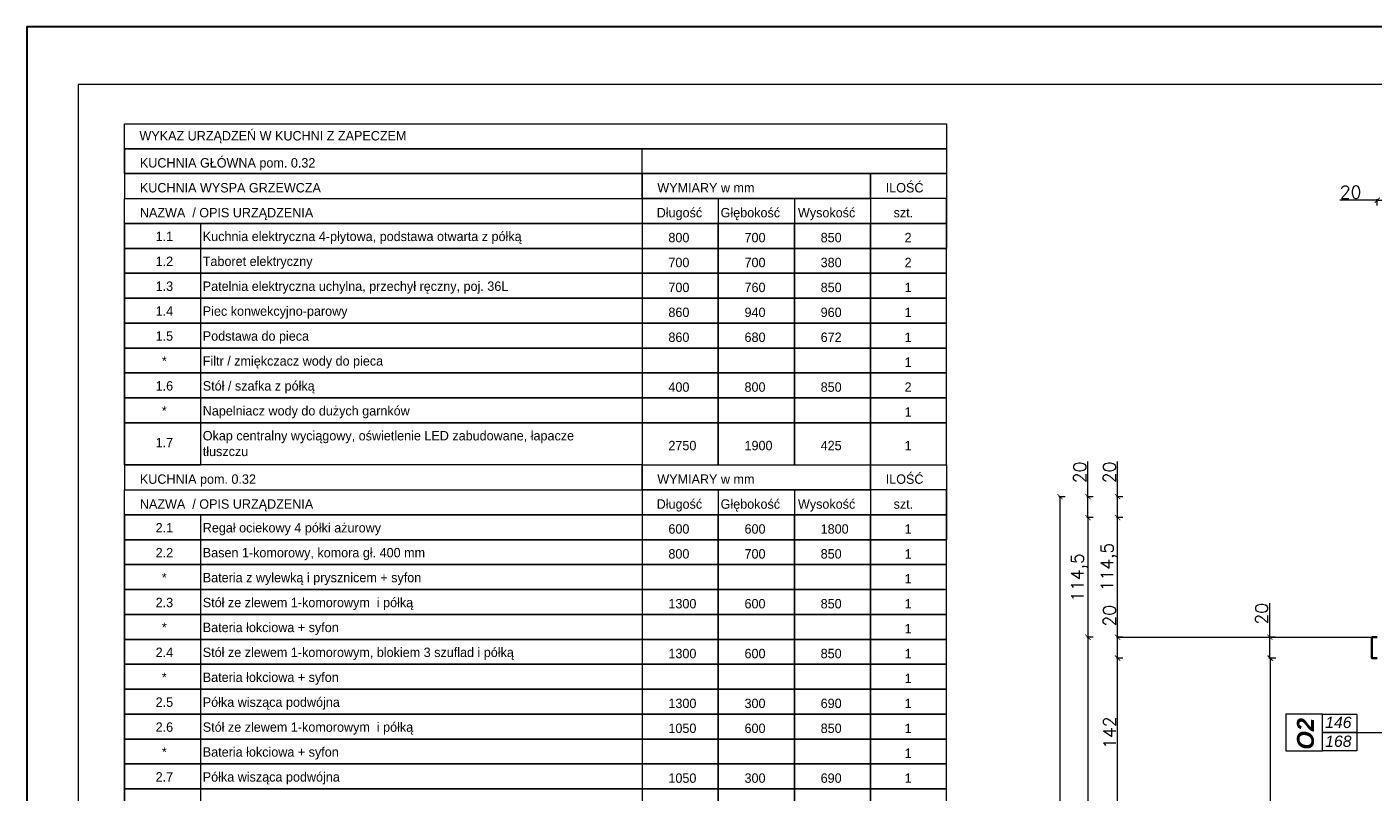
# Model space of a CAD drawing. Header units: millimetres. Extents: x -587 to 33545, y -26688 to 22494.
# Tile 76 of 256: x 7575 to 8863, y 11112 to 11844. Entities that reach past the tile are written whole.
import ezdxf
from ezdxf.lldxf.tags import DXFTag

# ---------------------------------------------------------------- set-up
doc = ezdxf.new("R2010")
doc.units = ezdxf.units.MM
doc.header["$MEASUREMENT"] = 0
doc.layers.add('a3', color=3, linetype='Continuous', lineweight=30, plot=False)
for name, color, linetype, lineweight in [('A_izolacja', 5, 'Continuous', 9), ('A_opisy', 166, 'Continuous', 15), ('wymiarowanie', 176, 'Continuous', 9)]:
    doc.layers.add(name, color=color, linetype=linetype, lineweight=lineweight)
doc.styles.add('ARIALL', font='GOTHIC.TTF', dxfattribs={"height": 40})
doc.styles.add('ROMANS', font='romans')
doc.styles.add('styl2', font='simplex.shx')
tags = doc.linetypes.add('ICAD_ISO03W100', pattern=[30, 12, -18]).pattern_tags.tags
tags[6:7] = [DXFTag(74, 4), DXFTag(75, 0), DXFTag(340, '0'), DXFTag(46, 1.0), DXFTag(50, 0.0), DXFTag(44, 0.0), DXFTag(45, 0.0)]
tags[4:5] = [DXFTag(74, 4), DXFTag(75, 0), DXFTag(340, '0'), DXFTag(46, 1.0), DXFTag(50, 0.0), DXFTag(44, 0.0), DXFTag(45, 0.0)]
doc.dimstyles.new('Skala 1-50', dxfattribs={"dimtxt": 12, "dimasz": 5, "dimexe": 1, "dimexo": 1, "dimgap": 1.5, "dimtad": 1, "dimdec": 1, "dimrnd": 0.5, "dimtxsty": 'styl2', "dimblk": 'ARCHTICK', "dimcen": 5, "dimadec": 0, "dimazin": 0, "dimtfac": 1, "dimtdec": 1, "dimtmove": 1, "dimatfit": 3, "dimldrblk": 'ARCHTICK', "dimfxl": 5, "dimfxlon": 1, "dimlwd": -1, "dimlwe": -1, "dimarcsym": 0})

# ---------------------------------------------------------------- blocks, each defined once
blk = doc.blocks.new('_ArchTick')
at = {"color": 0, "linetype": 'ByBlock', "const_width": 0.15}
blk.add_lwpolyline([(-0.5, -0.5), (0.5, 0.5)], dxfattribs=at)
blk = doc.blocks.new('*D5710')
at = {"layer": 'Defpoints', "color": 0}
for p in [(8765.1, 11240.4), (8862.2, 11240.4), (8775.1, 10547.9)]:
    blk.add_point(p, dxfattribs=at)
at = {"layer": 'wymiarowanie', "color": 0}
for p, q in [((8770.1, 11240.4), (8764.1, 11240.4)), ((8765.1, 10547.9), (8765.1, 11240.4)), ((8770.1, 10547.9), (8764.1, 10547.9))]:
    blk.add_line(p, q, dxfattribs=at)
at = {"layer": 'wymiarowanie', "color": 0, "xscale": 5, "yscale": 5, "zscale": 5}
for p, rotation in [((8765.1, 11240.4), 90), ((8765.1, 10547.9), 270)]:
    blk.add_blockref('_ArchTick', p, dxfattribs=dict(at, rotation=rotation))
at = {"layer": 'wymiarowanie', "color": 0, "insert": (8756.8, 10894.1), "char_height": 12, "attachment_point": 5, "rotation": 90, "style": 'styl2'}
blk.add_mtext('692,5', dxfattribs=at)
blk = doc.blocks.new('*D5711')
at = {"layer": 'Defpoints', "color": 0}
for p in [(8764.4, 11260.4), (8862.2, 11260.4), (8862.2, 11240.4)]:
    blk.add_point(p, dxfattribs=at)
at = {"layer": 'wymiarowanie', "color": 0}
for p, q in [((8764.4, 11260.4), (8764.4, 11293)), ((8769.4, 11260.4), (8763.4, 11260.4)), ((8764.4, 11240.4), (8764.4, 11260.4)), ((8769.4, 11240.4), (8763.4, 11240.4))]:
    blk.add_line(p, q, dxfattribs=at)
at = {"layer": 'wymiarowanie', "color": 0, "xscale": 5, "yscale": 5, "zscale": 5}
for p, rotation in [((8764.4, 11260.4), 90), ((8764.4, 11240.4), 270)]:
    blk.add_blockref('_ArchTick', p, dxfattribs=dict(at, rotation=rotation))
at = {"layer": 'wymiarowanie', "color": 0, "insert": (8756.6, 11282.8), "char_height": 12, "attachment_point": 5, "rotation": 90, "style": 'styl2'}
blk.add_mtext('20', dxfattribs=at)
blk = doc.blocks.new('*D5725')
at = {"layer": 'Defpoints', "color": 0}
for p in [(8618.8, 11260.4), (8867.2, 11260.4), (8877.2, 11240.4)]:
    blk.add_point(p, dxfattribs=at)
at = {"layer": 'wymiarowanie', "color": 0}
for p, q in [((8618.8, 11260.4), (8618.8, 11291.2)), ((8623.8, 11260.4), (8617.8, 11260.4)), ((8618.8, 11240.4), (8618.8, 11260.4)), ((8623.8, 11240.4), (8617.8, 11240.4))]:
    blk.add_line(p, q, dxfattribs=at)
at = {"layer": 'wymiarowanie', "color": 0, "xscale": 5, "yscale": 5, "zscale": 5}
for p, rotation in [((8618.8, 11260.4), 90), ((8618.8, 11240.4), 270)]:
    blk.add_blockref('_ArchTick', p, dxfattribs=dict(at, rotation=rotation))
at = {"layer": 'wymiarowanie', "color": 0, "insert": (8611, 11280.9), "char_height": 12, "attachment_point": 5, "rotation": 90, "style": 'styl2'}
blk.add_mtext('20', dxfattribs=at)
blk = doc.blocks.new('*D5727')
at = {"layer": 'Defpoints', "color": 0}
for p in [(8618.8, 11240.4), (8872.6, 11240.4), (8873.2, 11098.1)]:
    blk.add_point(p, dxfattribs=at)
at = {"layer": 'wymiarowanie', "color": 0}
for p, q in [((8623.8, 11240.4), (8617.8, 11240.4)), ((8618.8, 11098.1), (8618.8, 11240.4)), ((8623.8, 11098.1), (8617.8, 11098.1))]:
    blk.add_line(p, q, dxfattribs=at)
at = {"layer": 'wymiarowanie', "color": 0, "xscale": 5, "yscale": 5, "zscale": 5}
for p, rotation in [((8618.8, 11240.4), 90), ((8618.8, 11098.1), 270)]:
    blk.add_blockref('_ArchTick', p, dxfattribs=dict(at, rotation=rotation))
at = {"layer": 'wymiarowanie', "color": 0, "insert": (8611.2, 11169.2), "char_height": 12, "attachment_point": 5, "rotation": 90, "style": 'styl2'}
blk.add_mtext('142', dxfattribs=at)
blk = doc.blocks.new('*D5728')
at = {"layer": 'Defpoints', "color": 0}
for p in [(8618.8, 11374.8), (8887.2, 11374.8), (8867.2, 11260.4)]:
    blk.add_point(p, dxfattribs=at)
at = {"layer": 'wymiarowanie', "color": 0}
for p, q in [((8623.8, 11374.8), (8617.8, 11374.8)), ((8618.8, 11260.4), (8618.8, 11374.8)), ((8623.8, 11260.4), (8617.8, 11260.4))]:
    blk.add_line(p, q, dxfattribs=at)
at = {"layer": 'wymiarowanie', "color": 0, "xscale": 5, "yscale": 5, "zscale": 5}
for p, rotation in [((8618.8, 11374.8), 90), ((8618.8, 11260.4), 270)]:
    blk.add_blockref('_ArchTick', p, dxfattribs=dict(at, rotation=rotation))
at = {"layer": 'wymiarowanie', "color": 0, "insert": (8610.5, 11327.6), "char_height": 12, "attachment_point": 5, "rotation": 90, "style": 'styl2'}
blk.add_mtext('114,5', dxfattribs=at)
blk = doc.blocks.new('*D5729')
at = {"layer": 'Defpoints', "color": 0}
for p in [(8618.8, 11394.8), (8890.6, 11394.8), (8887.2, 11374.8)]:
    blk.add_point(p, dxfattribs=at)
at = {"layer": 'wymiarowanie', "color": 0}
for p, q in [((8618.8, 11394.8), (8618.8, 11428.3)), ((8623.8, 11394.8), (8617.8, 11394.8)), ((8618.8, 11374.8), (8618.8, 11394.8)), ((8623.8, 11374.8), (8617.8, 11374.8))]:
    blk.add_line(p, q, dxfattribs=at)
at = {"layer": 'wymiarowanie', "color": 0, "xscale": 5, "yscale": 5, "zscale": 5}
for p, rotation in [((8618.8, 11394.8), 90), ((8618.8, 11374.8), 270)]:
    blk.add_blockref('_ArchTick', p, dxfattribs=dict(at, rotation=rotation))
at = {"layer": 'wymiarowanie', "color": 0, "insert": (8611, 11418), "char_height": 12, "attachment_point": 5, "rotation": 90, "style": 'styl2'}
blk.add_mtext('20', dxfattribs=at)
blk = doc.blocks.new('*D5730')
at = {"layer": 'Defpoints', "color": 0}
for p in [(8623.8, 11374.8), (8590.4, 11260.4), (8618.8, 11260.4)]:
    blk.add_point(p, dxfattribs=at)
at = {"layer": 'wymiarowanie', "color": 0}
for p, q in [((8595.4, 11374.8), (8589.4, 11374.8)), ((8590.4, 11374.8), (8590.4, 11260.4)), ((8595.4, 11260.4), (8589.4, 11260.4))]:
    blk.add_line(p, q, dxfattribs=at)
at = {"layer": 'wymiarowanie', "color": 0, "xscale": 5, "yscale": 5, "zscale": 5}
for p, rotation in [((8590.4, 11374.8), 90), ((8590.4, 11260.4), 270)]:
    blk.add_blockref('_ArchTick', p, dxfattribs=dict(at, rotation=rotation))
at = {"layer": 'wymiarowanie', "color": 0, "insert": (8582.1, 11317.6), "char_height": 12, "attachment_point": 5, "rotation": 90, "style": 'styl2'}
blk.add_mtext('114,5', dxfattribs=at)
blk = doc.blocks.new('*D5731')
at = {"layer": 'Defpoints', "color": 0}
for p in [(8618.8, 11260.4), (8590.4, 10527.9), (8618.8, 10527.9)]:
    blk.add_point(p, dxfattribs=at)
at = {"layer": 'wymiarowanie', "color": 0}
for p, q in [((8595.4, 11260.4), (8589.4, 11260.4)), ((8590.4, 11260.4), (8590.4, 10527.9)), ((8595.4, 10527.9), (8589.4, 10527.9))]:
    blk.add_line(p, q, dxfattribs=at)
at = {"layer": 'wymiarowanie', "color": 0, "xscale": 5, "yscale": 5, "zscale": 5}
for p, rotation in [((8590.4, 11260.4), 90), ((8590.4, 10527.9), 270)]:
    blk.add_blockref('_ArchTick', p, dxfattribs=dict(at, rotation=rotation))
at = {"layer": 'wymiarowanie', "color": 0, "insert": (8582.1, 10894.1), "char_height": 12, "attachment_point": 5, "rotation": 90, "style": 'styl2'}
blk.add_mtext('732,5', dxfattribs=at)
blk = doc.blocks.new('*D5734')
at = {"layer": 'Defpoints', "color": 0}
for p in [(8590.4, 11394.8), (8862.3, 11394.8), (8858.8, 11374.8)]:
    blk.add_point(p, dxfattribs=at)
at = {"layer": 'wymiarowanie', "color": 0}
for p, q in [((8590.4, 11394.8), (8590.4, 11428.3)), ((8595.4, 11394.8), (8589.4, 11394.8)), ((8590.4, 11374.8), (8590.4, 11394.8)), ((8595.4, 11374.8), (8589.4, 11374.8))]:
    blk.add_line(p, q, dxfattribs=at)
at = {"layer": 'wymiarowanie', "color": 0, "xscale": 5, "yscale": 5, "zscale": 5}
for p, rotation in [((8590.4, 11394.8), 90), ((8590.4, 11374.8), 270)]:
    blk.add_blockref('_ArchTick', p, dxfattribs=dict(at, rotation=rotation))
at = {"layer": 'wymiarowanie', "color": 0, "insert": (8582.6, 11418), "char_height": 12, "attachment_point": 5, "rotation": 90, "style": 'styl2'}
blk.add_mtext('20', dxfattribs=at)
blk = doc.blocks.new('*D5735')
at = {"layer": 'Defpoints', "color": 0}
for p in [(8563.7, 11394.8), (8595.4, 11394.8), (8595.4, 9725.7)]:
    blk.add_point(p, dxfattribs=at)
at = {"layer": 'wymiarowanie', "color": 0}
for p, q in [((8568.7, 11394.8), (8562.7, 11394.8)), ((8563.7, 9725.7), (8563.7, 11394.8)), ((8568.7, 9725.7), (8562.7, 9725.7))]:
    blk.add_line(p, q, dxfattribs=at)
at = {"layer": 'wymiarowanie', "color": 0, "xscale": 5, "yscale": 5, "zscale": 5}
for p, rotation in [((8563.7, 11394.8), 90), ((8563.7, 9725.7), 270)]:
    blk.add_blockref('_ArchTick', p, dxfattribs=dict(at, rotation=rotation))
at = {"layer": 'wymiarowanie', "color": 0, "insert": (8555.9, 10560.2), "char_height": 12, "attachment_point": 5, "rotation": 90, "style": 'styl2'}
blk.add_mtext('1669', dxfattribs=at)
blk = doc.blocks.new('*D5736')
at = {"layer": 'Defpoints', "color": 0}
for p in [(8887.2, 11678.3), (8867.2, 11374.8), (8887.2, 11374.8)]:
    blk.add_point(p, dxfattribs=at)
at = {"layer": 'wymiarowanie', "color": 0}
for p, q in [((8867.2, 11678.3), (8831.4, 11678.3)), ((8867.2, 11673.3), (8867.2, 11679.3)), ((8867.2, 11678.3), (8887.2, 11678.3)), ((8887.2, 11673.3), (8887.2, 11679.3))]:
    blk.add_line(p, q, dxfattribs=at)
at = {"layer": 'wymiarowanie', "color": 0, "xscale": 5, "yscale": 5, "zscale": 5, "rotation": 180}
blk.add_blockref('_ArchTick', (8867.2, 11678.3), dxfattribs=at)
at = {"layer": 'wymiarowanie', "color": 0, "xscale": 5, "yscale": 5, "zscale": 5}
blk.add_blockref('_ArchTick', (8887.2, 11678.3), dxfattribs=at)
at = {"layer": 'wymiarowanie', "color": 0, "insert": (8841.7, 11686.1), "char_height": 12, "attachment_point": 5, "style": 'styl2'}
blk.add_mtext('20', dxfattribs=at)

msp = doc.modelspace()

# ---------------------------------------------------------------- linework, layer by layer
at = {"layer": 'a3'}
msp.add_lwpolyline([(13075.31, 8874.01), (13075.31, 11844.01), (7575.31, 11844.01), (7575.31, 8874.01), (13075.31, 8874.01)], dxfattribs=at)
at = {"layer": 'A_izolacja', "lineweight": 35}
msp.add_lwpolyline([(8867.19, 11260.37), (8865.19, 11260.37), (8862.19, 11260.37), (8862.19, 11240.37), (8867.19, 11240.37)], dxfattribs=at)
at = {"layer": 'A_opisy'}
msp.add_line((8820.45, 11169.24), (8953.92, 11169.24), dxfattribs=at)
at = {"layer": 'A_opisy', "ltscale": 0.3}
for points in [[(8779.91, 11151.72), (8814.97, 11151.72), (8814.97, 11186.77), (8779.91, 11186.77)], [(8814.97, 11186.77), (8847.84, 11186.77), (8847.84, 11169.24), (8814.97, 11169.24)], [(8814.97, 11169.24), (8847.84, 11169.24), (8847.84, 11151.72), (8814.97, 11151.72)]]:
    msp.add_lwpolyline(points, close=True, dxfattribs=at)
at = {"layer": 'wymiarowanie'}
for p, q in [((8163.85, 11703.75), (8163.85, 11656.09)), ((8163.85, 11679.92), (8163.85, 11632.26)), ((8236.68, 11679.92), (8236.68, 11632.26)), ((8309.52, 11679.92), (8309.52, 11632.26)), ((8382.36, 11679.92), (8382.36, 11632.26)), ((8455.2, 11679.92), (8455.2, 11632.26)), ((8163.85, 11425.11), (8163.85, 11377.45)), ((8163.85, 11401.28), (8163.85, 11353.62)), ((8236.68, 11401.28), (8236.68, 11353.62)), ((8309.52, 11401.28), (8309.52, 11353.62)), ((8382.36, 11401.28), (8382.36, 11353.62)), ((8455.2, 11401.28), (8455.2, 11353.62))]:
    msp.add_line(p, q, dxfattribs=at)
at = {"layer": 'wymiarowanie', "linetype": 'ICAD_ISO03W100', "ltscale": 0.2}
msp.add_line((8618.8, 11260.37), (8862.19, 11260.37), dxfattribs=at)
at = {"layer": 'wymiarowanie', "color": 7}
msp.add_lwpolyline([(13026.2, 8917.05), (13026.2, 11788.83), (7624.42, 11788.83), (7624.42, 8917.05)], close=True, dxfattribs=at)
at = {"layer": 'wymiarowanie'}
for points in [[(7668.79, 11751.4), (8455.2, 11751.4), (8455.2, 11727.57), (7668.79, 11727.57)], [(7668.79, 11703.75), (8163.85, 11703.75), (8163.85, 11727.57), (7668.79, 11727.57)], [(7668.79, 11727.57), (8455.2, 11727.57), (8455.2, 11703.75), (7668.79, 11703.75)], [(7668.79, 11679.92), (8163.85, 11679.92), (8163.85, 11703.75), (7668.79, 11703.75)], [(8163.85, 11703.75), (8382.36, 11703.75), (8382.36, 11679.92), (8163.85, 11679.92)], [(8382.36, 11703.75), (8455.2, 11703.75), (8455.2, 11679.92), (8382.36, 11679.92)], [(7668.79, 11679.92), (8382.36, 11679.92), (8382.36, 11656.09), (7668.79, 11656.09)], [(8455.2, 11679.92), (8382.36, 11679.92), (8382.36, 11656.09), (8455.2, 11656.09)], [(7668.79, 11656.09), (8382.36, 11656.09), (8382.36, 11632.26), (7668.79, 11632.26)], [(7741.63, 11656.09), (7668.79, 11656.09), (7668.79, 11632.26), (7741.63, 11632.26)], [(8236.68, 11656.09), (8163.85, 11656.09), (8163.85, 11632.26), (8236.68, 11632.26)], [(8309.52, 11656.09), (8236.68, 11656.09), (8236.68, 11632.26), (8309.52, 11632.26)], [(8382.36, 11656.09), (8309.52, 11656.09), (8309.52, 11632.26), (8382.36, 11632.26)], [(8455.2, 11656.09), (8382.36, 11656.09), (8382.36, 11632.26), (8455.2, 11632.26)], [(7668.79, 11632.26), (8382.36, 11632.26), (8382.36, 11608.44), (7668.79, 11608.44)], [(7741.63, 11632.26), (7668.79, 11632.26), (7668.79, 11608.44), (7741.63, 11608.44)], [(8236.68, 11632.26), (8163.85, 11632.26), (8163.85, 11608.44), (8236.68, 11608.44)], [(8309.52, 11632.26), (8236.68, 11632.26), (8236.68, 11608.44), (8309.52, 11608.44)], [(8382.36, 11632.26), (8309.52, 11632.26), (8309.52, 11608.44), (8382.36, 11608.44)], [(8455.2, 11632.26), (8382.36, 11632.26), (8382.36, 11608.44), (8455.2, 11608.44)], [(7668.79, 11608.44), (8382.36, 11608.44), (8382.36, 11584.61), (7668.79, 11584.61)], [(7741.63, 11608.44), (7668.79, 11608.44), (7668.79, 11584.61), (7741.63, 11584.61)], [(8236.68, 11608.44), (8163.85, 11608.44), (8163.85, 11584.61), (8236.68, 11584.61)], [(8309.52, 11608.44), (8236.68, 11608.44), (8236.68, 11584.61), (8309.52, 11584.61)], [(8382.36, 11608.44), (8309.52, 11608.44), (8309.52, 11584.61), (8382.36, 11584.61)], [(8455.2, 11608.44), (8382.36, 11608.44), (8382.36, 11584.61), (8455.2, 11584.61)], [(7668.79, 11584.61), (8382.36, 11584.61), (8382.36, 11560.78), (7668.79, 11560.78)], [(7741.63, 11584.61), (7668.79, 11584.61), (7668.79, 11560.78), (7741.63, 11560.78)], [(8236.68, 11584.61), (8163.85, 11584.61), (8163.85, 11560.78), (8236.68, 11560.78)], [(8309.52, 11584.61), (8236.68, 11584.61), (8236.68, 11560.78), (8309.52, 11560.78)], [(8382.36, 11584.61), (8309.52, 11584.61), (8309.52, 11560.78), (8382.36, 11560.78)], [(8455.2, 11584.61), (8382.36, 11584.61), (8382.36, 11560.78), (8455.2, 11560.78)], [(7668.79, 11560.78), (8382.36, 11560.78), (8382.36, 11536.96), (7668.79, 11536.96)], [(7741.63, 11560.78), (7668.79, 11560.78), (7668.79, 11536.96), (7741.63, 11536.96)], [(8236.68, 11560.78), (8163.85, 11560.78), (8163.85, 11536.96), (8236.68, 11536.96)], [(8309.52, 11560.78), (8236.68, 11560.78), (8236.68, 11536.96), (8309.52, 11536.96)], [(8382.36, 11560.78), (8309.52, 11560.78), (8309.52, 11536.96), (8382.36, 11536.96)], [(8455.2, 11560.78), (8382.36, 11560.78), (8382.36, 11536.96), (8455.2, 11536.96)], [(7668.79, 11536.96), (8382.36, 11536.96), (8382.36, 11513.13), (7668.79, 11513.13)], [(7741.63, 11536.96), (7668.79, 11536.96), (7668.79, 11513.13), (7741.63, 11513.13)], [(8236.68, 11536.96), (8163.85, 11536.96), (8163.85, 11513.13), (8236.68, 11513.13)], [(8309.52, 11536.96), (8236.68, 11536.96), (8236.68, 11513.13), (8309.52, 11513.13)], [(8382.36, 11536.96), (8309.52, 11536.96), (8309.52, 11513.13), (8382.36, 11513.13)], [(8455.2, 11536.96), (8382.36, 11536.96), (8382.36, 11513.13), (8455.2, 11513.13)], [(7668.79, 11513.13), (8382.36, 11513.13), (8382.36, 11489.3), (7668.79, 11489.3)], [(7741.63, 11513.13), (7668.79, 11513.13), (7668.79, 11489.3), (7741.63, 11489.3)], [(8236.68, 11513.13), (8163.85, 11513.13), (8163.85, 11489.3), (8236.68, 11489.3)], [(8309.52, 11513.13), (8236.68, 11513.13), (8236.68, 11489.3), (8309.52, 11489.3)], [(8382.36, 11513.13), (8309.52, 11513.13), (8309.52, 11489.3), (8382.36, 11489.3)], [(8455.2, 11513.13), (8382.36, 11513.13), (8382.36, 11489.3), (8455.2, 11489.3)], [(7668.79, 11489.3), (8382.36, 11489.3), (8382.36, 11465.47), (7668.79, 11465.47)], [(7741.63, 11489.3), (7668.79, 11489.3), (7668.79, 11465.47), (7741.63, 11465.47)], [(8236.68, 11489.3), (8163.85, 11489.3), (8163.85, 11465.47), (8236.68, 11465.47)], [(8309.52, 11489.3), (8236.68, 11489.3), (8236.68, 11465.47), (8309.52, 11465.47)], [(8382.36, 11489.3), (8309.52, 11489.3), (8309.52, 11465.47), (8382.36, 11465.47)], [(8455.2, 11489.3), (8382.36, 11489.3), (8382.36, 11465.47), (8455.2, 11465.47)], [(7741.63, 11465.47), (7668.79, 11465.47), (7668.79, 11425.11), (7741.63, 11425.11)], [(7668.79, 11465.47), (8163.85, 11465.47), (8163.85, 11425.11), (7668.79, 11425.11)], [(8236.68, 11465.47), (8163.85, 11465.47), (8163.85, 11425.11), (8236.68, 11425.11)], [(8309.52, 11465.47), (8236.68, 11465.47), (8236.68, 11425.11), (8309.52, 11425.11)], [(8382.36, 11465.47), (8309.52, 11465.47), (8309.52, 11425.11), (8382.36, 11425.11)], [(8455.2, 11465.47), (8382.36, 11465.47), (8382.36, 11425.11), (8455.2, 11425.11)], [(7668.79, 11401.28), (8163.85, 11401.28), (8163.85, 11425.11), (7668.79, 11425.11)], [(8163.85, 11425.11), (8382.36, 11425.11), (8382.36, 11401.28), (8163.85, 11401.28)], [(8382.36, 11425.11), (8455.2, 11425.11), (8455.2, 11401.28), (8382.36, 11401.28)], [(7668.79, 11401.28), (8382.36, 11401.28), (8382.36, 11377.45), (7668.79, 11377.45)], [(8455.2, 11401.28), (8382.36, 11401.28), (8382.36, 11377.45), (8455.2, 11377.45)], [(7668.79, 11377.45), (8382.36, 11377.45), (8382.36, 11353.62), (7668.79, 11353.62)], [(7741.63, 11377.45), (7668.79, 11377.45), (7668.79, 11353.62), (7741.63, 11353.62)], [(8236.68, 11377.45), (8163.85, 11377.45), (8163.85, 11353.62), (8236.68, 11353.62)], [(8309.52, 11377.45), (8236.68, 11377.45), (8236.68, 11353.62), (8309.52, 11353.62)], [(8382.36, 11377.45), (8309.52, 11377.45), (8309.52, 11353.62), (8382.36, 11353.62)], [(8455.2, 11377.45), (8382.36, 11377.45), (8382.36, 11353.62), (8455.2, 11353.62)], [(7668.79, 11353.62), (8382.36, 11353.62), (8382.36, 11329.8), (7668.79, 11329.8)], [(7741.63, 11353.62), (7668.79, 11353.62), (7668.79, 11329.8), (7741.63, 11329.8)], [(8236.68, 11353.62), (8163.85, 11353.62), (8163.85, 11329.8), (8236.68, 11329.8)], [(8309.52, 11353.62), (8236.68, 11353.62), (8236.68, 11329.8), (8309.52, 11329.8)], [(8382.36, 11353.62), (8309.52, 11353.62), (8309.52, 11329.8), (8382.36, 11329.8)], [(8455.2, 11353.62), (8382.36, 11353.62), (8382.36, 11329.8), (8455.2, 11329.8)], [(7668.79, 11329.8), (8382.36, 11329.8), (8382.36, 11305.97), (7668.79, 11305.97)], [(7741.63, 11329.8), (7668.79, 11329.8), (7668.79, 11305.97), (7741.63, 11305.97)], [(8236.68, 11329.8), (8163.85, 11329.8), (8163.85, 11305.97), (8236.68, 11305.97)], [(8309.52, 11329.8), (8236.68, 11329.8), (8236.68, 11305.97), (8309.52, 11305.97)], [(8382.36, 11329.8), (8309.52, 11329.8), (8309.52, 11305.97), (8382.36, 11305.97)], [(8455.2, 11329.8), (8382.36, 11329.8), (8382.36, 11305.97), (8455.2, 11305.97)], [(7668.79, 11305.97), (8382.36, 11305.97), (8382.36, 11282.14), (7668.79, 11282.14)], [(7741.63, 11305.97), (7668.79, 11305.97), (7668.79, 11282.14), (7741.63, 11282.14)], [(8236.68, 11305.97), (8163.85, 11305.97), (8163.85, 11282.14), (8236.68, 11282.14)], [(8309.52, 11305.97), (8236.68, 11305.97), (8236.68, 11282.14), (8309.52, 11282.14)], [(8382.36, 11305.97), (8309.52, 11305.97), (8309.52, 11282.14), (8382.36, 11282.14)], [(8455.2, 11305.97), (8382.36, 11305.97), (8382.36, 11282.14), (8455.2, 11282.14)], [(7668.79, 11282.14), (8382.36, 11282.14), (8382.36, 11258.32), (7668.79, 11258.32)], [(7741.63, 11282.14), (7668.79, 11282.14), (7668.79, 11258.32), (7741.63, 11258.32)], [(8236.68, 11282.14), (8163.85, 11282.14), (8163.85, 11258.32), (8236.68, 11258.32)], [(8309.52, 11282.14), (8236.68, 11282.14), (8236.68, 11258.32), (8309.52, 11258.32)], [(8382.36, 11282.14), (8309.52, 11282.14), (8309.52, 11258.32), (8382.36, 11258.32)], [(8455.2, 11282.14), (8382.36, 11282.14), (8382.36, 11258.32), (8455.2, 11258.32)], [(7668.79, 11258.32), (8382.36, 11258.32), (8382.36, 11234.49), (7668.79, 11234.49)], [(7741.63, 11258.32), (7668.79, 11258.32), (7668.79, 11234.49), (7741.63, 11234.49)], [(8236.68, 11258.32), (8163.85, 11258.32), (8163.85, 11234.49), (8236.68, 11234.49)], [(8309.52, 11258.32), (8236.68, 11258.32), (8236.68, 11234.49), (8309.52, 11234.49)], [(8382.36, 11258.32), (8309.52, 11258.32), (8309.52, 11234.49), (8382.36, 11234.49)], [(8455.2, 11258.32), (8382.36, 11258.32), (8382.36, 11234.49), (8455.2, 11234.49)], [(7668.79, 11234.49), (8382.36, 11234.49), (8382.36, 11210.66), (7668.79, 11210.66)], [(7741.63, 11234.49), (7668.79, 11234.49), (7668.79, 11210.66), (7741.63, 11210.66)], [(8236.68, 11234.49), (8163.85, 11234.49), (8163.85, 11210.66), (8236.68, 11210.66)], [(8309.52, 11234.49), (8236.68, 11234.49), (8236.68, 11210.66), (8309.52, 11210.66)], [(8382.36, 11234.49), (8309.52, 11234.49), (8309.52, 11210.66), (8382.36, 11210.66)], [(8455.2, 11234.49), (8382.36, 11234.49), (8382.36, 11210.66), (8455.2, 11210.66)], [(7668.79, 11210.66), (8382.36, 11210.66), (8382.36, 11186.83), (7668.79, 11186.83)], [(7741.63, 11210.66), (7668.79, 11210.66), (7668.79, 11186.83), (7741.63, 11186.83)], [(8236.68, 11210.66), (8163.85, 11210.66), (8163.85, 11186.83), (8236.68, 11186.83)], [(8309.52, 11210.66), (8236.68, 11210.66), (8236.68, 11186.83), (8309.52, 11186.83)], [(8382.36, 11210.66), (8309.52, 11210.66), (8309.52, 11186.83), (8382.36, 11186.83)], [(8455.2, 11210.66), (8382.36, 11210.66), (8382.36, 11186.83), (8455.2, 11186.83)], [(7668.79, 11186.83), (8382.36, 11186.83), (8382.36, 11163.01), (7668.79, 11163.01)], [(7741.63, 11186.83), (7668.79, 11186.83), (7668.79, 11163.01), (7741.63, 11163.01)], [(8236.68, 11186.83), (8163.85, 11186.83), (8163.85, 11163.01), (8236.68, 11163.01)], [(8309.52, 11186.83), (8236.68, 11186.83), (8236.68, 11163.01), (8309.52, 11163.01)], [(8382.36, 11186.83), (8309.52, 11186.83), (8309.52, 11163.01), (8382.36, 11163.01)], [(8455.2, 11186.83), (8382.36, 11186.83), (8382.36, 11163.01), (8455.2, 11163.01)], [(7668.79, 11163.01), (8382.36, 11163.01), (8382.36, 11139.18), (7668.79, 11139.18)], [(7741.63, 11163.01), (7668.79, 11163.01), (7668.79, 11139.18), (7741.63, 11139.18)], [(8236.68, 11163.01), (8163.85, 11163.01), (8163.85, 11139.18), (8236.68, 11139.18)], [(8309.52, 11163.01), (8236.68, 11163.01), (8236.68, 11139.18), (8309.52, 11139.18)], [(8382.36, 11163.01), (8309.52, 11163.01), (8309.52, 11139.18), (8382.36, 11139.18)], [(8455.2, 11163.01), (8382.36, 11163.01), (8382.36, 11139.18), (8455.2, 11139.18)], [(7668.79, 11139.18), (8382.36, 11139.18), (8382.36, 11115.35), (7668.79, 11115.35)], [(7741.63, 11139.18), (7668.79, 11139.18), (7668.79, 11115.35), (7741.63, 11115.35)], [(8236.68, 11139.18), (8163.85, 11139.18), (8163.85, 11115.35), (8236.68, 11115.35)], [(8309.52, 11139.18), (8236.68, 11139.18), (8236.68, 11115.35), (8309.52, 11115.35)], [(8382.36, 11139.18), (8309.52, 11139.18), (8309.52, 11115.35), (8382.36, 11115.35)], [(8455.2, 11139.18), (8382.36, 11139.18), (8382.36, 11115.35), (8455.2, 11115.35)], [(7668.79, 11115.35), (8382.36, 11115.35), (8382.36, 11091.52), (7668.79, 11091.52)], [(7741.63, 11115.35), (7668.79, 11115.35), (7668.79, 11091.52), (7741.63, 11091.52)], [(8236.68, 11115.35), (8163.85, 11115.35), (8163.85, 11091.52), (8236.68, 11091.52)], [(8309.52, 11115.35), (8236.68, 11115.35), (8236.68, 11091.52), (8309.52, 11091.52)], [(8382.36, 11115.35), (8309.52, 11115.35), (8309.52, 11091.52), (8382.36, 11091.52)], [(8455.2, 11115.35), (8382.36, 11115.35), (8382.36, 11091.52), (8455.2, 11091.52)]]:
    msp.add_lwpolyline(points, close=True, dxfattribs=at)

# ---------------------------------------------------------------- texts
at = {"layer": 'A_opisy', "ltscale": 0.3, "insert": (8806.83, 11183.11), "char_height": 16.2, "width": 109.7533, "attachment_point": 9, "rotation": 90, "style": 'ARIALL'}
msp.add_mtext('{\\fArial|b1|i1|c238|p34;O2}', dxfattribs=at)
at = {"layer": 'A_opisy', "ltscale": 0.3, "insert": (8775.12, 11184.34), "char_height": 10.8, "width": 109.7533, "attachment_point": 1, "style": 'ARIALL'}
msp.add_mtext('\\pxqc;{\\fArial|b0|i1|c238|p34;146\\P168}', dxfattribs=at)
at = {"layer": 'wymiarowanie', "char_height": 9, "attachment_point": 3, "style": 'ROMANS'}
for s, insert, width in [('\\pxql;{\\fCentury Gothic|b0|i0|c238|p0;WYKAZ URZĄDZEŃ W KUCHNI Z ZAPECZEM\\P }', (8033.5, 11744.43), 350.5259), ('\\pxql;{\\fCentury Gothic|b0|i0|c238|p0;KUCHNIA GŁÓWNA pom. 0.32\\P }', (7929.11, 11718.56), 245.7208), ('\\pxql;{\\fCentury Gothic|b0|i0|c238|p0;KUCHNIA WYSPA GRZEWCZA\\P }', (7929.11, 11694.74), 245.7208), ('\\pxql;{\\fCentury Gothic|b0|i0|c238|p0;\\C256;WYMIARY w mm\\P }', (8424.17, 11694.74), 245.7208), ('\\pxql;{\\fCentury Gothic|b0|i0|c238|p0;ILOŚĆ\\P }', (8642.68, 11694.74), 245.7208), ('\\pxql;{\\fCentury Gothic|b0|i0|c238|p0;\\C256;NAZWA  / OPIS URZĄDZENIA\\P }', (7929.11, 11670.91), 245.7208), ('\\pxql;{\\fCentury Gothic|b0|i0|c238|p0;Długość\\P }', (8423.55, 11670.91), 245.7208), ('\\pxql;{\\fCentury Gothic|b0|i0|c238|p0;Głębokość\\P }', (8484.73, 11670.91), 245.7208), ('\\pxql;{\\fCentury Gothic|b0|i0|c238|p0;Wysokość\\P }', (8558.7, 11670.91), 245.7208), ('\\pxql;{\\fCentury Gothic|b0|i0|c238|p0;szt.\\P }', (8650.22, 11670.91), 245.7208), ('\\pxql;{\\fCentury Gothic|b0|i0|c238|p0;1.1 \\P }', (8073.5, 11648.24), 375.032), ('\\pxql;{\\fCentury Gothic|b0|i0|c238|p0;\\C256;Kuchnia elektryczna 4-płytowa, podstawa otwarta z półką \\P }', (8118.58, 11648.24), 375.032), ('\\pxql;{\\fCentury Gothic|b0|i0|c238|p0;800\\P }', (8434.76, 11647.08), 245.7208), ('\\pxql;{\\fCentury Gothic|b0|i0|c238|p0;700\\P }', (8507.59, 11647.08), 245.7208), ('\\pxql;{\\fCentury Gothic|b0|i0|c238|p0;850\\P }', (8580.43, 11647.08), 245.7208), ('\\pxql;{\\fCentury Gothic|b0|i0|c238|p0;2\\P }', (8660.74, 11647.08), 245.7208), ('\\pxql;{\\fCentury Gothic|b0|i0|c238|p0;1.2 \\P }', (8073.5, 11624.41), 375.032), ('\\pxql;{\\fCentury Gothic|b0|i0|c238|p0;Taboret elektryczny\\P }', (8118.58, 11624.41), 375.032), ('\\pxql;{\\fCentury Gothic|b0|i0|c238|p0;700\\P }', (8434.76, 11623.25), 245.7208), ('\\pxql;{\\fCentury Gothic|b0|i0|c238|p0;700\\P }', (8507.59, 11623.25), 245.7208), ('\\pxql;{\\fCentury Gothic|b0|i0|c238|p0;380\\P }', (8580.43, 11623.25), 245.7208), ('\\pxql;{\\fCentury Gothic|b0|i0|c238|p0;2\\P }', (8660.74, 11623.25), 245.7208), ('\\pxql;{\\fCentury Gothic|b0|i0|c238|p0;1.3\\P }', (8073.5, 11600.58), 375.032), ('\\pxql;{\\fCentury Gothic|b0|i0|c238|p0;Patelnia elektryczna uchylna, przechył ręczny, poj. 36L \\P }', (8118.58, 11600.58), 375.032), ('\\pxql;{\\fCentury Gothic|b0|i0|c238|p0;700\\P }', (8434.76, 11599.43), 245.7208), ('\\pxql,t8;{\\fCentury Gothic|b0|i0|c238|p0;760\\P\\p; }', (8507.59, 11599.43), 245.7208), ('\\pxql;{\\fCentury Gothic|b0|i0|c238|p0;850\\P }', (8580.43, 11599.43), 245.7208), ('\\pxql;{\\fCentury Gothic|b0|i0|c238|p0;1 }', (8660.74, 11599.43), 245.7208), ('\\pxql;{\\fCentury Gothic|b0|i0|c238|p0;1.4\\P }', (8073.5, 11576.76), 375.032), ('\\pxql;{\\fCentury Gothic|b0|i0|c238|p0;Piec konwekcyjno-parowy\\P }', (8118.58, 11576.76), 375.032), ('\\pxql;{\\fCentury Gothic|b0|i0|c238|p0;860\\P }', (8434.76, 11575.6), 245.7208), ('\\pxql,t8;{\\fCentury Gothic|b0|i0|c238|p0;940\\P }', (8507.59, 11575.6), 245.7208), ('\\pxql;{\\fCentury Gothic|b0|i0|c238|p0;960\\P }', (8580.43, 11575.6), 245.7208), ('\\pxql;{\\fCentury Gothic|b0|i0|c238|p0;1 }', (8660.74, 11575.6), 245.7208), ('\\pxql;{\\fCentury Gothic|b0|i0|c238|p0;1.5\\P }', (8073.5, 11552.93), 375.032), ('\\pxql;{\\fCentury Gothic|b0|i0|c238|p0;Podstawa do pieca\\P }', (8118.58, 11552.93), 375.032), ('\\pxql;{\\fCentury Gothic|b0|i0|c238|p0;860\\P }', (8434.76, 11551.77), 245.7208), ('\\pxql,t8;{\\fCentury Gothic|b0|i0|c238|p0;680\\P }', (8507.59, 11551.77), 245.7208), ('\\pxql;{\\fCentury Gothic|b0|i0|c238|p0;672\\P }', (8580.43, 11551.77), 245.7208), ('\\pxql;{\\fCentury Gothic|b0|i0|c238|p0;1 }', (8660.74, 11551.77), 245.7208), ('\\pxql;{\\fCentury Gothic|b0|i0|c238|p0;*\\P }', (8079.4, 11529.1), 375.032), ('\\pxql;{\\fCentury Gothic|b0|i0|c238|p0;Filtr / zmiękczacz wody do pieca\\P }', (8118.58, 11529.1), 375.032), ('\\pxql;{\\fCentury Gothic|b0|i0|c238|p0;1 }', (8660.74, 11527.94), 245.7208), ('\\pxql;{\\fCentury Gothic|b0|i0|c238|p0;1.6\\P }', (8073.5, 11505.27), 375.032), ('\\pxql;{\\fCentury Gothic|b0|i0|c238|p0;Stół / szafka z półką\\P }', (8118.58, 11505.27), 375.032), ('\\pxql;{\\fCentury Gothic|b0|i0|c238|p0;400\\P }', (8434.76, 11504.12), 245.7208), ('\\pxql,t8;{\\fCentury Gothic|b0|i0|c238|p0;800\\P }', (8507.59, 11504.12), 245.7208), ('\\pxql;{\\fCentury Gothic|b0|i0|c238|p0;850\\P }', (8580.43, 11504.12), 245.7208), ('\\pxql;{\\fCentury Gothic|b0|i0|c238|p0;2}', (8660.74, 11504.12), 245.7208), ('\\pxql;{\\fCentury Gothic|b0|i0|c238|p0;*\\P }', (8079.4, 11481.45), 375.032), ('\\pxql;{\\fCentury Gothic|b0|i0|c238|p0;Napelniacz wody do dużych garnków\\P }', (8118.58, 11481.45), 375.032), ('\\pxql;{\\fCentury Gothic|b0|i0|c238|p0;1}', (8660.74, 11480.29), 245.7208), ('\\pxql;{\\fCentury Gothic|b0|i0|c238|p0;1.7\\P }', (8073.5, 11451.04), 375.032), ('\\pxql;{\\fCentury Gothic|b0|i0|c238|p0;Okap centralny wyciągowy, oświetlenie LED zabudowane, łapacze tłuszczu\\P }', (8118.58, 11457.62), 375.032), ('\\pxql;{\\fCentury Gothic|b0|i0|c238|p0;2750\\P }', (8434.76, 11448.19), 245.7208), ('\\pxql,t8;{\\fCentury Gothic|b0|i0|c238|p0;1900\\P }', (8507.59, 11448.19), 245.7208), ('\\pxql;{\\fCentury Gothic|b0|i0|c238|p0;425\\P }', (8580.43, 11448.19), 245.7208), ('\\pxql;{\\fCentury Gothic|b0|i0|c238|p0;1}', (8660.74, 11448.19), 245.7208), ('\\pxql;{\\fCentury Gothic|b0|i0|c238|p0;KUCHNIA pom. 0.32}', (7929.11, 11416.1), 245.7208), ('\\pxql;{\\fCentury Gothic|b0|i0|c238|p0;\\C256;WYMIARY w mm\\P }', (8424.17, 11416.1), 245.7208), ('\\pxql;{\\fCentury Gothic|b0|i0|c238|p0;ILOŚĆ\\P }', (8642.68, 11416.1), 245.7208), ('\\pxql;{\\fCentury Gothic|b0|i0|c238|p0;\\C256;NAZWA  / OPIS URZĄDZENIA\\P }', (7929.11, 11392.27), 245.7208), ('\\pxql;{\\fCentury Gothic|b0|i0|c238|p0;Długość\\P }', (8423.55, 11392.27), 245.7208), ('\\pxql;{\\fCentury Gothic|b0|i0|c238|p0;Głębokość\\P }', (8484.73, 11392.27), 245.7208), ('\\pxql;{\\fCentury Gothic|b0|i0|c238|p0;Wysokość\\P }', (8558.7, 11392.27), 245.7208), ('\\pxql;{\\fCentury Gothic|b0|i0|c238|p0;szt.\\P }', (8650.22, 11392.27), 245.7208), ('\\pxql;{\\fCentury Gothic|b0|i0|c238|p0;2.1 \\P }', (8073.5, 11369.6), 375.032), ('\\pxql;{\\fCentury Gothic|b0|i0|c238|p0;Regał ociekowy 4 półki ażurowy\\P }', (8118.58, 11369.6), 375.032), ('\\pxql;{\\fCentury Gothic|b0|i0|c238|p0;600\\P }', (8434.76, 11368.44), 245.7208), ('\\pxql;{\\fCentury Gothic|b0|i0|c238|p0;600\\P }', (8507.59, 11368.44), 245.7208), ('\\pxql;{\\fCentury Gothic|b0|i0|c238|p0;1800\\P }', (8580.43, 11368.44), 245.7208), ('\\pxql;{\\fCentury Gothic|b0|i0|c238|p0;1\\P }', (8660.74, 11368.44), 245.7208), ('\\pxql;{\\fCentury Gothic|b0|i0|c238|p0;Basen 1-komorowy, komora gł. 400 mm }', (8118.58, 11345.77), 375.032), ('\\pxql;{\\fCentury Gothic|b0|i0|c238|p0;2.2\\P }', (8073.5, 11345.77), 375.032), ('\\pxql;{\\fCentury Gothic|b0|i0|c238|p0;800\\P }', (8434.76, 11344.61), 245.7208), ('\\pxql;{\\fCentury Gothic|b0|i0|c238|p0;700\\P }', (8507.59, 11344.61), 245.7208), ('\\pxql;{\\fCentury Gothic|b0|i0|c238|p0;850\\P }', (8580.43, 11344.61), 245.7208), ('\\pxql;{\\fCentury Gothic|b0|i0|c238|p0;1\\P }', (8660.74, 11344.61), 245.7208), ('\\pxql;{\\fCentury Gothic|b0|i0|c238|p0;*\\P }', (8079.4, 11321.94), 375.032), ('\\pxql;{\\fCentury Gothic|b0|i0|c238|p0;Bateria z wylewką i prysznicem + syfon}', (8118.58, 11321.94), 375.032), ('\\pxql;{\\fCentury Gothic|b0|i0|c238|p0;1\\P }', (8660.74, 11320.79), 245.7208), ('\\pxql;{\\fCentury Gothic|b0|i0|c238|p0;2.3\\P }', (8073.5, 11298.11), 375.032), ('\\pxql;{\\fCentury Gothic|b0|i0|c238|p0;Stół ze zlewem 1-komorowym  i półką}', (8118.58, 11298.11), 375.032), ('\\pxql;{\\fCentury Gothic|b0|i0|c238|p0;1300 }', (8434.76, 11296.96), 245.7208), ('\\pxql;{\\fCentury Gothic|b0|i0|c238|p0;600\\P }', (8507.59, 11296.96), 245.7208), ('\\pxql;{\\fCentury Gothic|b0|i0|c238|p0;850\\P }', (8580.43, 11296.96), 245.7208), ('\\pxql;{\\fCentury Gothic|b0|i0|c238|p0;1\\P }', (8660.74, 11296.96), 245.7208), ('\\pxql;{\\fCentury Gothic|b0|i0|c238|p0;*\\P }', (8079.4, 11274.29), 375.032), ('\\pxql;{\\fCentury Gothic|b0|i0|c238|p0;Bateria łokciowa + syfon}', (8118.58, 11274.29), 375.032), ('\\pxql;{\\fCentury Gothic|b0|i0|c238|p0;1\\P }', (8660.74, 11273.13), 245.7208), ('\\pxql;{\\fCentury Gothic|b0|i0|c238|p0;2.4\\P }', (8073.5, 11250.46), 375.032), ('\\pxql;{\\fCentury Gothic|b0|i0|c238|p0;Stół ze zlewem 1-komorowym, blokiem 3 szuflad i półką}', (8118.58, 11250.46), 375.032), ('\\pxql;{\\fCentury Gothic|b0|i0|c238|p0;1300 }', (8434.76, 11249.3), 245.7208), ('\\pxql;{\\fCentury Gothic|b0|i0|c238|p0;600\\P }', (8507.59, 11249.3), 245.7208), ('\\pxql;{\\fCentury Gothic|b0|i0|c238|p0;850\\P }', (8580.43, 11249.3), 245.7208), ('\\pxql;{\\fCentury Gothic|b0|i0|c238|p0;1\\P }', (8660.74, 11249.3), 245.7208), ('\\pxql;{\\fCentury Gothic|b0|i0|c238|p0;*\\P }', (8079.4, 11226.63), 375.032), ('\\pxql;{\\fCentury Gothic|b0|i0|c238|p0;Bateria łokciowa + syfon}', (8118.58, 11226.63), 375.032), ('\\pxql;{\\fCentury Gothic|b0|i0|c238|p0;1\\P }', (8660.74, 11225.48), 245.7208), ('\\pxql;{\\fCentury Gothic|b0|i0|c238|p0;2.5\\P }', (8073.5, 11202.81), 375.032), ('\\pxql;{\\fCentury Gothic|b0|i0|c238|p0;Półka wisząca podwójna}', (8118.58, 11202.81), 375.032), ('\\pxql;{\\fCentury Gothic|b0|i0|c238|p0;1300 }', (8434.76, 11201.65), 245.7208), ('\\pxql;{\\fCentury Gothic|b0|i0|c238|p0;300\\P }', (8507.59, 11201.65), 245.7208), ('\\pxql;{\\fCentury Gothic|b0|i0|c238|p0;690\\P }', (8580.43, 11201.65), 245.7208), ('\\pxql;{\\fCentury Gothic|b0|i0|c238|p0;1\\P }', (8660.74, 11201.65), 245.7208), ('\\pxql;{\\fCentury Gothic|b0|i0|c238|p0;2.6\\P }', (8073.5, 11178.98), 375.032), ('\\pxql;{\\fCentury Gothic|b0|i0|c238|p0;Stół ze zlewem 1-komorowym  i półką}', (8118.58, 11178.98), 375.032), ('\\pxql;{\\fCentury Gothic|b0|i0|c238|p0;1050 }', (8434.76, 11177.82), 245.7208), ('\\pxql;{\\fCentury Gothic|b0|i0|c238|p0;600\\P }', (8507.59, 11177.82), 245.7208), ('\\pxql;{\\fCentury Gothic|b0|i0|c238|p0;850\\P }', (8580.43, 11177.82), 245.7208), ('\\pxql;{\\fCentury Gothic|b0|i0|c238|p0;1\\P }', (8660.74, 11177.82), 245.7208), ('\\pxql;{\\fCentury Gothic|b0|i0|c238|p0;*\\P }', (8079.4, 11155.15), 375.032), ('\\pxql;{\\fCentury Gothic|b0|i0|c238|p0;Bateria łokciowa + syfon}', (8118.58, 11155.15), 375.032), ('\\pxql;{\\fCentury Gothic|b0|i0|c238|p0;1\\P }', (8660.74, 11154), 245.7208), ('\\pxql;{\\fCentury Gothic|b0|i0|c238|p0;2.7\\P }', (8073.5, 11131.32), 375.032), ('\\pxql;{\\fCentury Gothic|b0|i0|c238|p0;Półka wisząca podwójna}', (8118.58, 11131.32), 375.032), ('\\pxql;{\\fCentury Gothic|b0|i0|c238|p0;1050}', (8434.76, 11130.17), 245.7208), ('\\pxql;{\\fCentury Gothic|b0|i0|c238|p0;300\\P }', (8507.59, 11130.17), 245.7208), ('\\pxql;{\\fCentury Gothic|b0|i0|c238|p0;690\\P }', (8580.43, 11130.17), 245.7208), ('\\pxql;{\\fCentury Gothic|b0|i0|c238|p0;1\\P }', (8660.74, 11130.17), 245.7208)]:
    msp.add_mtext(s, dxfattribs=dict(at, insert=insert, width=width))

# ---------------------------------------------------------------- dimensions: what is measured, and where the dimension line sits
at = {"layer": 'wymiarowanie'}
dim = msp.add_linear_dim(base=(8887.19, 11678.32), p1=(8867.19, 11374.77), p2=(8887.19, 11374.77), dimstyle='Skala 1-50', dxfattribs=at)
dim.commit()
dim.dimension.update_dxf_attribs({"geometry": '*D5736', "text_midpoint": (8841.69, 11678.84), "dimtype": 160})
for base, p1, p2, picture, middle in [((8590.44, 11394.77), (8858.82, 11374.77), (8862.26, 11394.77), '*D5734', (8593.16, 11418.04)), ((8618.8, 11394.77), (8887.19, 11374.77), (8890.63, 11394.77), '*D5729', (8621.53, 11418.04)), ((8618.8, 11374.77), (8867.19, 11260.37), (8887.19, 11374.77), '*D5728', (8618.8, 11327.64)), ((8618.8, 11260.37), (8877.19, 11240.37), (8867.19, 11260.37), '*D5725', (8618.8, 11280.91))]:
    dim = msp.add_linear_dim(base=base, p1=p1, p2=p2, angle=90, dimstyle='Skala 1-50', dxfattribs=at)
    dim.commit()
    dim.dimension.update_dxf_attribs({"geometry": picture, "text_midpoint": middle, "dimtype": 160})
for base, p1, p2, picture, middle in [((8563.67, 11394.77), (8595.44, 9725.65), (8595.44, 11394.77), '*D5735', (8555.87, 10560.21)), ((8590.44, 11260.37), (8623.8, 11374.77), (8618.8, 11260.37), '*D5730', (8582.09, 11317.57)), ((8590.44, 10527.87), (8618.8, 11260.37), (8618.8, 10527.87), '*D5731', (8582.09, 10894.12)), ((8618.8028, 11240.3667), (8873.2284, 11098.1201), (8872.6313, 11240.3667), '*D5727', (8611.1519, 11169.2434))]:
    dim = msp.add_linear_dim(base=base, p1=p1, p2=p2, angle=90, dimstyle='Skala 1-50', dxfattribs=at)
    dim.commit()
    dim.dimension.update_dxf_attribs({"geometry": picture, "text_midpoint": middle})
at = {"layer": 'wymiarowanie', "color": 5}
dim = msp.add_linear_dim(base=(8764.42, 11260.37), p1=(8862.19, 11240.37), p2=(8862.19, 11260.37), angle=90, dimstyle='Skala 1-50', dxfattribs=at)
dim.commit()
dim.dimension.update_dxf_attribs({"geometry": '*D5711', "text_midpoint": (8764.42, 11282.79), "dimtype": 160})
dim = msp.add_linear_dim(base=(8765.14, 11240.37), p1=(8775.14, 10547.87), p2=(8862.19, 11240.37), angle=90, dimstyle='Skala 1-50', dxfattribs=at)
dim.commit()
dim.dimension.update_dxf_attribs({"geometry": '*D5710', "text_midpoint": (8756.78, 10894.12)})

doc.saveas('drawing.dxf')
